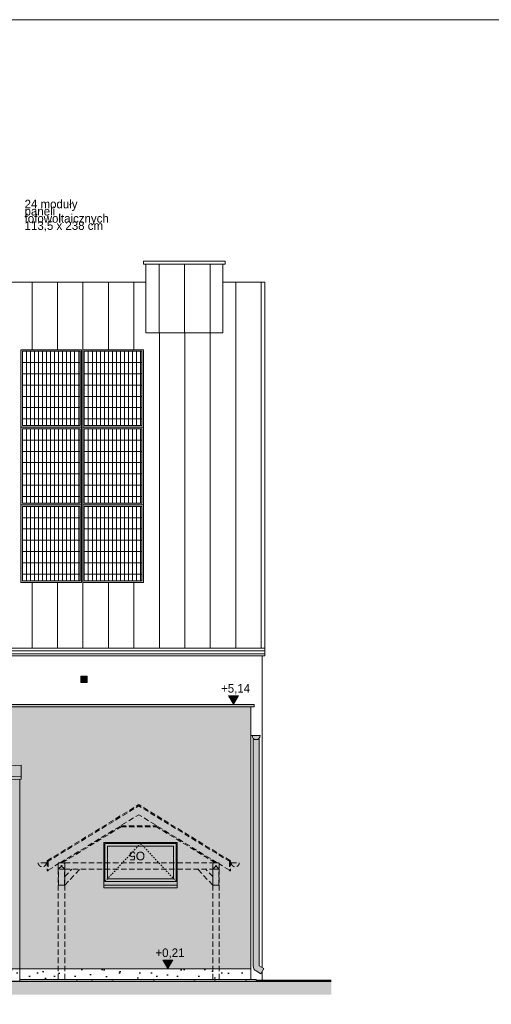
# Model space of a CAD drawing. Extents: x -547885 to -186295, y -25370 to 156194.
# Tile 187 of 256: x -424744 to -415949, y -12780 to 5580. Entities that reach past the tile are written whole.
import ezdxf

# ---------------------------------------------------------------- set-up
doc = ezdxf.new("R2010")
doc.units = 0
doc.header["$MEASUREMENT"] = 0
doc.linetypes.add('Hidden Line', pattern=[50, 25, -25])
doc.linetypes.add('Krawędzie ukryte', pattern=[150, 100, -50])
for name, color, linetype, lineweight, true_color in [('Arch dachowki_Nr_Pióra__102', 7, 'Continuous', 9, 0xb4b4b4), ('Arch IE_Nr_Pióra__2', 7, 'Continuous', 13, 0x7f7f7f), ('arch wypelnienia_Nr_Pióra__119', 7, 'Continuous', 13, 0xd9d1d0), ('arch wypelnienia_Nr_Pióra__2', 7, 'Continuous', 13, 0x7f7f7f), ('arch wypelnienia_Nr_Pióra__82', 7, 'Continuous', 20, 0xaaaaaa), ('INWENT DACH_Nr_Pióra__102', 7, 'Continuous', 9, 0xb4b4b4), ('INWENT RURY SPUSTOWE_Nr_Pióra__102', 7, 'Continuous', 9, 0xb4b4b4), ('INWENT.ŚCIANY_Nr_Pióra__102', 7, 'Continuous', 9, 0xb4b4b4)]:
    doc.layers.add(name, color=color, linetype=linetype, lineweight=lineweight, true_color=true_color)
for name, color, linetype, lineweight in [('Arch dachowki_Nr_Pióra__21', 7, 'Continuous', 9), ('Arch okna_Nr_Pióra__5', 7, 'Continuous', 13), ('Arch opisy okien_Nr_Pióra__21', 7, 'Continuous', 9), ('Arch opisy_Nr_Pióra__21', 7, 'Continuous', 9), ('Arch stropy_Nr_Pióra__1', 7, 'Continuous', 25), ('Arch stropy_Nr_Pióra__21', 7, 'Continuous', 9), ('ARCH TABELA_Nr_Pióra__21', 7, 'Continuous', 9), ('arch wypelnienia_Nr_Pióra__1', 7, 'Continuous', 25), ('arch wypelnienia_Nr_Pióra__21', 7, 'Continuous', 9), ('INWENT KONST. DREWNIANA_Nr_Pióra__21', 7, 'Continuous', 9), ('INWENT RURY SPUSTOWE_Nr_Pióra__21', 7, 'Continuous', 9), ('INWENT WYMIARY_Nr_Pióra__21', 7, 'Continuous', 9), ('INWENT. OKNA_Nr_Pióra__5', 7, 'Continuous', 13), ('INWENT.ŚCIANY_Nr_Pióra__21', 7, 'Continuous', 9), ('INWENT.ŚCIANY_Nr_Pióra__5', 7, 'Continuous', 13)]:
    doc.layers.add(name, color=color, linetype=linetype, lineweight=lineweight)
doc.layers.add('INWENT WYMIARY', color=7, linetype='Continuous')
doc.styles.add('GENERATED_STYLE_10', font='arial.ttf')
doc.styles.add('GENERATED_STYLE_2', font='txt')
doc.styles.add('GENERATED_STYLE_5', font='txt')

# ---------------------------------------------------------------- blocks, each defined once
blk = doc.blocks.new('Wymiary_109', base_point=(-420756, -7190))
at = {"layer": 'INWENT WYMIARY_Nr_Pióra__21', "linetype": 'Continuous'}
blk.add_hatch(color=256, dxfattribs=at).paths.add_polyline_path([(-420756, -7190), (-420849, -7030), (-420663, -7030)], flags=0)
for p, q in [((-420756, -7190), (-420849, -7030)), ((-420849, -7030), (-420663, -7030)), ((-420663, -7030), (-420756, -7190)), ((-420756, -7190), (-420876, -7190)), ((-420756, -7190), (-420636, -7190))]:
    blk.add_line(p, q, dxfattribs=at)
at = {"layer": 'INWENT WYMIARY_Nr_Pióra__21', "insert": (-420989, -6998), "char_height": 160, "attachment_point": 7, "style": 'GENERATED_STYLE_2'}
blk.add_mtext('{+5,14}', dxfattribs=at)
blk = doc.blocks.new('Wymiary_125', base_point=(-421980, -12120))
at = {"layer": 'INWENT WYMIARY_Nr_Pióra__21', "linetype": 'Continuous'}
blk.add_hatch(color=256, dxfattribs=at).paths.add_polyline_path([(-421980, -12120), (-422072, -11960), (-421887, -11960)], flags=0)
for p, q in [((-421980, -12120), (-422072, -11960)), ((-422072, -11960), (-421887, -11960)), ((-421887, -11960), (-421980, -12120)), ((-421980, -12120), (-422100, -12120)), ((-421980, -12120), (-421860, -12120))]:
    blk.add_line(p, q, dxfattribs=at)
at = {"layer": 'INWENT WYMIARY_Nr_Pióra__21', "insert": (-422213, -11928), "char_height": 160, "attachment_point": 7, "style": 'GENERATED_STYLE_2'}
blk.add_mtext('{+0,21}', dxfattribs=at)

msp = doc.modelspace()

# ---------------------------------------------------------------- hatches: boundary and pattern name
at = {"layer": 'arch wypelnienia_Nr_Pióra__1', "linetype": 'Continuous'}
h = msp.add_hatch(dxfattribs=at)
h.set_pattern_fill('Carpet', color=256, style=0, pattern_type=2)
h.set_pattern_definition([(45, (0, 600), (-190.91883, 190.91883), [0, -180, 0, -270]), (110, (600, 600), (253.717, 92.34544), [0, -132, 0, -228])])
h.paths.add_polyline_path([(-425734.3, -12119.6), (-425734.3, -12299.6), (-425734.3, -12349.6), (-424744.3, -12349.6), (-424744.3, -12319.6), (-420434.3, -12319.6), (-420434.3, -12119.6), (-424744.3, -12119.6)], flags=0)
at = {"layer": 'arch wypelnienia_Nr_Pióra__119', "linetype": 'Continuous', "lineweight": 0, "true_color": 0x363434}
h = msp.add_hatch(color=250, dxfattribs=at)
h.paths.add_polyline_path([(-420434.3, -7229.6), (-431594.3, -7229.6), (-431594.3, -7658.9), (-431225, -8621), (-428465.1, -8494.8), (-424714.4, -8323.3), (-424714.4, -8523.5), (-424714.4, -8583.5), (-424744.3, -8584.9), (-424744.3, -12119.6), (-420434.3, -12119.6)], flags=0)
h.paths.add_polyline_path([(-423174.3, -10609.6), (-421804.3, -10609.6), (-421804.3, -9759.6), (-423174.3, -9759.6)], flags=0)
msp.add_hatch(color=250, dxfattribs=at).paths.add_polyline_path([(-425734.3, -10229.6), (-425734.3, -12119.6), (-424744.3, -12119.6), (-424744.3, -8584.9), (-425734.3, -8630.2)], flags=0)
at = {"layer": 'arch wypelnienia_Nr_Pióra__2', "linetype": 'Continuous'}
for points in [[(-420374.3, -7189.6), (-431594.3, -7189.6), (-431594.3, -7229.6), (-420374.3, -7229.6)], [(-420259.3, -7769.6), (-420409.3, -7769.6, 0.189103), (-420389.3, -7820.6), (-420389.3, -12062.8, 0.2679492), (-420334.3, -12158.1), (-420245, -12209.6), (-420190, -12114.4), (-420279.3, -12062.8), (-420279.3, -7820.6, 0.189103)], [(-431594.3, -8637.9), (-431594.3, -8838.1), (-431149.5, -8817.7), (-428465.1, -8695), (-424744.3, -8524.9), (-424714.4, -8523.5), (-424714.4, -8323.3), (-428465.1, -8494.8), (-431225, -8621)], [(-432365.2, -8873.8), (-432594.3, -8886.4), (-432594.3, -8944.3), (-429464.3, -8801), (-424714.4, -8583.5), (-424714.4, -8523.5), (-429464.3, -8741)], [(-421804.3, -10259.6), (-421804.3, -9759.6), (-423174.3, -9759.6), (-423174.3, -10259.6), (-423104.3, -10259.6), (-423104.3, -9829.6), (-421874.3, -9829.6), (-421874.3, -10259.6)], [(-423174.3, -10609.6), (-421804.3, -10609.6), (-421804.3, -10259.6), (-421874.3, -10259.6), (-421874.3, -10439.6), (-423104.3, -10439.6), (-423104.3, -10259.6), (-423174.3, -10259.6)]]:
    msp.add_hatch(color=256, dxfattribs=at).paths.add_polyline_path(points, flags=0)
at = {"layer": 'arch wypelnienia_Nr_Pióra__2', "linetype": 'Continuous', "lineweight": 0, "true_color": 0x1f1f1f}
msp.add_hatch(color=250, dxfattribs=at).paths.add_polyline_path([(-423104.3, -10439.6), (-421874.3, -10439.6), (-421874.3, -9829.6), (-423104.3, -9829.6)], flags=0)
at = {"layer": 'arch wypelnienia_Nr_Pióra__21', "linetype": 'Continuous'}
msp.add_hatch(color=256, dxfattribs=at).paths.add_polyline_path([(-434794.3, -12529.6), (-434794.3, -12779.6), (-432184.3, -12779.6), (-432184.3, -12599.6), (-418934.2, -12599.6), (-418934.2, -12349.6), (-425734.3, -12349.6), (-425734.3, -12299.6), (-426914.3, -12299.6), (-426914.3, -12349.6), (-432184.3, -12349.6), (-432184.3, -10929.6), (-432464.3, -10929.6), (-432464.3, -12529.6)], flags=0)
at = {"layer": 'arch wypelnienia_Nr_Pióra__82', "linetype": 'Continuous'}
h = msp.add_hatch(color=256, dxfattribs=at)
h.paths.add_polyline_path([(-424724.3, -573), (-423589.3, -573), (-423589.3, -2019.6), (-424724.3, -2019.6)], flags=0)
h.paths.add_polyline_path([(-424694.3, -1989.6), (-423619.3, -1989.6), (-423619.3, -603), (-424694.3, -603)], flags=0)
h = msp.add_hatch(dxfattribs=at)
h.set_pattern_fill('Grid_30x30', color=256, style=0, pattern_type=2)
h.set_pattern_definition([(0, (-424694.34, -602.97), (0, 210), []), (90, (-424694.335, -602.97), (-75, 0), [])])
h.paths.add_polyline_path([(-424694.3, -603), (-423619.3, -603), (-423619.3, -1989.6), (-424694.3, -1989.6)], flags=0)
h = msp.add_hatch(color=256, dxfattribs=at)
h.paths.add_polyline_path([(-423569.3, -573), (-422434.3, -573), (-422434.3, -2019.6), (-423569.3, -2019.6)], flags=0)
h.paths.add_polyline_path([(-423539.3, -1989.6), (-422464.3, -1989.6), (-422464.3, -603), (-423539.3, -603)], flags=0)
h = msp.add_hatch(dxfattribs=at)
h.set_pattern_fill('Grid_30x30', color=256, style=0, pattern_type=2)
h.set_pattern_definition([(0, (-423539.34, -602.97), (0, 210), []), (90, (-423539.335, -602.97), (-75, 0), [])])
h.paths.add_polyline_path([(-423539.3, -603), (-422464.3, -603), (-422464.3, -1989.6), (-423539.3, -1989.6)], flags=0)
h = msp.add_hatch(color=256, dxfattribs=at)
h.paths.add_polyline_path([(-424724.3, -2019.6), (-423589.3, -2019.6), (-423589.3, -3466.2), (-424724.3, -3466.2)], flags=0)
h.paths.add_polyline_path([(-424694.3, -3436.2), (-423619.3, -3436.2), (-423619.3, -2049.6), (-424694.3, -2049.6)], flags=0)
h = msp.add_hatch(dxfattribs=at)
h.set_pattern_fill('Grid_30x30', color=256, style=0, pattern_type=2)
h.set_pattern_definition([(0, (-424694.34, -2049.6), (0, 210), []), (90, (-424694.335, -2049.61), (-75, 0), [])])
h.paths.add_polyline_path([(-424694.3, -2049.6), (-423619.3, -2049.6), (-423619.3, -3436.2), (-424694.3, -3436.2)], flags=0)
h = msp.add_hatch(color=256, dxfattribs=at)
h.paths.add_polyline_path([(-423569.3, -2019.6), (-422434.3, -2019.6), (-422434.3, -3466.2), (-423569.3, -3466.2)], flags=0)
h.paths.add_polyline_path([(-423539.3, -3436.2), (-422464.3, -3436.2), (-422464.3, -2049.6), (-423539.3, -2049.6)], flags=0)
h = msp.add_hatch(dxfattribs=at)
h.set_pattern_fill('Grid_30x30', color=256, style=0, pattern_type=2)
h.set_pattern_definition([(0, (-423539.34, -2049.6), (0, 210), []), (90, (-423539.335, -2049.61), (-75, 0), [])])
h.paths.add_polyline_path([(-423539.3, -2049.6), (-422464.3, -2049.6), (-422464.3, -3436.2), (-423539.3, -3436.2)], flags=0)
h = msp.add_hatch(color=256, dxfattribs=at)
h.paths.add_polyline_path([(-424724.3, -3466.2), (-423589.3, -3466.2), (-423589.3, -4912.9), (-424724.3, -4912.9)], flags=0)
h.paths.add_polyline_path([(-424694.3, -4882.9), (-423619.3, -4882.9), (-423619.3, -3496.2), (-424694.3, -3496.2)], flags=0)
h = msp.add_hatch(color=256, dxfattribs=at)
h.paths.add_polyline_path([(-423569.3, -3466.2), (-422434.3, -3466.2), (-422434.3, -4912.9), (-423569.3, -4912.9)], flags=0)
h.paths.add_polyline_path([(-423539.3, -4882.9), (-422464.3, -4882.9), (-422464.3, -3496.2), (-423539.3, -3496.2)], flags=0)
h = msp.add_hatch(dxfattribs=at)
h.set_pattern_fill('Grid_30x30', color=256, style=0, pattern_type=2)
h.set_pattern_definition([(0, (-424694.34, -3496.25), (0, 210), []), (90, (-424694.335, -3496.25), (-75, 0), [])])
h.paths.add_polyline_path([(-424694.3, -3496.2), (-423619.3, -3496.2), (-423619.3, -4882.9), (-424694.3, -4882.9)], flags=0)
h = msp.add_hatch(dxfattribs=at)
h.set_pattern_fill('Grid_30x30', color=256, style=0, pattern_type=2)
h.set_pattern_definition([(0, (-423539.34, -3496.25), (0, 210), []), (90, (-423539.335, -3496.25), (-75, 0), [])])
h.paths.add_polyline_path([(-423539.3, -3496.2), (-422464.3, -3496.2), (-422464.3, -4882.9), (-423539.3, -4882.9)], flags=0)

# ---------------------------------------------------------------- linework, layer by layer
at = {"layer": 'Arch dachowki_Nr_Pióra__102', "linetype": 'Continuous'}
for p, q in [((-422144.5, -257.9), (-422144.5, 1020.4)), ((-421669.5, -257.9), (-421669.5, 1020.4)), ((-421194.5, -257.9), (-421194.5, 1020.4)), ((-424514.3, -573), (-424514.3, 685.2)), ((-424039.3, -573), (-424039.3, 685.2)), ((-423564.3, -573), (-423564.3, 685.2)), ((-423089.3, -573), (-423089.3, 685.2)), ((-422614.3, -573), (-422614.3, 685.2)), ((-420714.3, -6140), (-420714.3, 685.2)), ((-420239.3, -6140), (-420239.3, 685.2)), ((-422139.3, -6140), (-422139.3, -257.9)), ((-421664.3, -6140), (-421664.3, -257.9)), ((-421189.3, -6140), (-421189.3, -257.9)), ((-424514.3, -6140), (-424514.3, -4912.9)), ((-424039.3, -6140), (-424039.3, -4912.9)), ((-423564.3, -6140), (-423564.3, -4912.9)), ((-423089.3, -6140), (-423089.3, -4912.9)), ((-422614.3, -6140), (-422614.3, -4912.9))]:
    msp.add_line(p, q, dxfattribs=at)
at = {"layer": 'Arch dachowki_Nr_Pióra__21', "linetype": 'Continuous'}
for p in [(-431594.3, -8637.9), (-424714.4, -8524.9)]:
    msp.add_line(p, (-424714.4, -8323.3), dxfattribs=at)
at = {"layer": 'Arch IE_Nr_Pióra__2', "linetype": 'Continuous'}
for p, q in [((-423589.3, -573), (-424724.3, -573)), ((-424724.3, -573), (-424724.3, -2019.6)), ((-424694.3, -603), (-424694.3, -1989.6)), ((-423619.3, -603), (-424694.3, -603)), ((-423619.3, -1989.6), (-423619.3, -603)), ((-423589.3, -2019.6), (-423589.3, -573)), ((-422434.3, -573), (-423569.3, -573)), ((-423569.3, -573), (-423569.3, -2019.6)), ((-423539.3, -603), (-423539.3, -1989.6)), ((-422464.3, -603), (-423539.3, -603)), ((-422464.3, -1989.6), (-422464.3, -603)), ((-422434.3, -2019.6), (-422434.3, -573)), ((-424694.3, -1989.6), (-423619.3, -1989.6)), ((-423539.3, -1989.6), (-422464.3, -1989.6)), ((-423589.3, -2019.6), (-424724.3, -2019.6)), ((-424724.3, -2019.6), (-424724.3, -3466.2)), ((-424724.3, -2019.6), (-423589.3, -2019.6)), ((-424694.3, -2049.6), (-424694.3, -3436.2)), ((-423619.3, -2049.6), (-424694.3, -2049.6)), ((-423619.3, -3436.2), (-423619.3, -2049.6)), ((-423589.3, -3466.2), (-423589.3, -2019.6)), ((-422434.3, -2019.6), (-423569.3, -2019.6)), ((-423569.3, -2019.6), (-423569.3, -3466.2)), ((-423569.3, -2019.6), (-422434.3, -2019.6)), ((-423539.3, -2049.6), (-423539.3, -3436.2)), ((-422464.3, -2049.6), (-423539.3, -2049.6)), ((-422464.3, -3436.2), (-422464.3, -2049.6)), ((-422434.3, -3466.2), (-422434.3, -2019.6)), ((-424724.3, -3466.2), (-423589.3, -3466.2)), ((-423589.3, -3466.2), (-424724.3, -3466.2)), ((-424724.3, -3466.2), (-424724.3, -4912.9)), ((-424694.3, -3436.2), (-423619.3, -3436.2)), ((-423589.3, -4912.9), (-423589.3, -3466.2)), ((-423569.3, -3466.2), (-422434.3, -3466.2)), ((-422434.3, -3466.2), (-423569.3, -3466.2)), ((-423569.3, -3466.2), (-423569.3, -4912.9)), ((-423539.3, -3436.2), (-422464.3, -3436.2)), ((-422434.3, -4912.9), (-422434.3, -3466.2)), ((-424694.3, -3496.2), (-424694.3, -4882.9)), ((-423619.3, -3496.2), (-424694.3, -3496.2)), ((-423619.3, -4882.9), (-423619.3, -3496.2)), ((-423539.3, -3496.2), (-423539.3, -4882.9)), ((-422464.3, -3496.2), (-423539.3, -3496.2)), ((-422464.3, -4882.9), (-422464.3, -3496.2)), ((-424724.3, -4912.9), (-423589.3, -4912.9)), ((-424694.3, -4882.9), (-423619.3, -4882.9)), ((-423569.3, -4912.9), (-422434.3, -4912.9)), ((-423539.3, -4882.9), (-422464.3, -4882.9))]:
    msp.add_line(p, q, dxfattribs=at)
at = {"layer": 'Arch okna_Nr_Pióra__5', "linetype": 'Hidden Line'}
for p, q in [((-423154.3, -10489.6), (-422489.3, -9779.6)), ((-422489.3, -9779.6), (-421824.3, -10489.6))]:
    msp.add_line(p, q, dxfattribs=at)
at = {"layer": 'Arch stropy_Nr_Pióra__1', "linetype": 'Continuous'}
for q in [(-418934.2, -12349.6), (-424509.4, -12349.6)]:
    msp.add_line((-425734.3, -12349.6), q, dxfattribs=at)
at = {"layer": 'Arch stropy_Nr_Pióra__21', "linetype": 'Continuous'}
for p, q in [((-424744.3, -12319.6), (-420334.3, -12319.6)), ((-420334.3, -12329.6), (-420334.3, -12319.6)), ((-420334.3, -12329.6), (-418934.2, -12329.6))]:
    msp.add_line(p, q, dxfattribs=at)
at = {"layer": 'ARCH TABELA_Nr_Pióra__21', "linetype": 'Continuous'}
msp.add_line((-437044.6, 5580.4), (-396294.6, 5580.4), dxfattribs=at)
at = {"layer": 'INWENT DACH_Nr_Pióra__102', "linetype": 'Continuous'}
for p, q in [((-428034.5, 685.2), (-422394.5, 685.2)), ((-420954.5, 685.2), (-420174.5, 685.2)), ((-420174.5, 685.2), (-420174.5, -6281.2)), ((-432654.3, -6140), (-420174.5, -6140)), ((-432654.3, -6188.9), (-420174.5, -6188.9)), ((-432484.3, -6281.2), (-420174.5, -6281.2))]:
    msp.add_line(p, q, dxfattribs=at)
at = {"layer": 'INWENT KONST. DREWNIANA_Nr_Pióra__21', "linetype": 'Continuous'}
msp.add_line((-420259.3, -7769.6), (-420434.3, -7769.6), dxfattribs=at)
at = {"layer": 'INWENT KONST. DREWNIANA_Nr_Pióra__21', "linetype": 'Krawędzie ukryte'}
for p, q in [((-424234.3, -10102.4), (-422524.3, -9056.9)), ((-424234.3, -10125.9), (-422524.3, -9080.3)), ((-420814.3, -10102.4), (-422524.3, -9056.9)), ((-420814.3, -10125.9), (-422524.3, -9080.3)), ((-423988.4, -10139.6), (-422524.3, -9244.4)), ((-421060.2, -10139.6), (-422524.3, -9244.4)), ((-423950.1, -10139.6), (-422854.2, -9469.6)), ((-422860, -9449.6), (-422188.7, -9449.6)), ((-422854.3, -9469.6), (-422194.3, -9469.6)), ((-421098.6, -10139.6), (-422194.4, -9469.6)), ((-424234.3, -10102.4), (-424234.3, -10289.6)), ((-424214.3, -10113.6), (-424214.3, -10289.6)), ((-424214.3, -10277.7), (-424024.3, -10161.6)), ((-424024.3, -10259.6), (-424024.3, -10139.6)), ((-424024.3, -10139.6), (-423904.3, -10139.6)), ((-423904.3, -10259.6), (-424024.3, -10139.6)), ((-424024.3, -10259.6), (-423904.3, -10139.6)), ((-423904.3, -10259.6), (-424024.3, -10259.6)), ((-424024.3, -10259.6), (-424024.3, -12349.6)), ((-424019.3, -10559.6), (-424019.3, -10259.6)), ((-423909.3, -10559.6), (-423909.3, -10259.6)), ((-423904.3, -10139.6), (-423904.3, -10259.6)), ((-423904.3, -10139.6), (-421144.3, -10139.6)), ((-423904.3, -10259.6), (-423904.3, -12349.6)), ((-423904.3, -10259.6), (-421144.3, -10259.6)), ((-423904.3, -10559.6), (-423624.3, -10259.6)), ((-423904.3, -10398.4), (-423774.8, -10259.6)), ((-421144.3, -10559.6), (-421424.3, -10259.6)), ((-421144.3, -10398.4), (-421273.9, -10259.6)), ((-421144.3, -10259.6), (-421144.3, -10139.6)), ((-421144.3, -10139.6), (-421024.3, -10139.6)), ((-421144.3, -10259.6), (-421024.3, -10139.6)), ((-421024.3, -10259.6), (-421144.3, -10139.6)), ((-421024.3, -10259.6), (-421144.3, -10259.6)), ((-421144.3, -10259.6), (-421144.3, -12349.6)), ((-421139.3, -10559.6), (-421139.3, -10259.6)), ((-421029.3, -10559.6), (-421029.3, -10259.6)), ((-421024.3, -10139.6), (-421024.3, -10259.6)), ((-420834.3, -10277.7), (-421024.3, -10161.6)), ((-421024.3, -10259.6), (-421024.3, -12349.6)), ((-420834.3, -10113.6), (-420834.3, -10289.6)), ((-420814.3, -10102.4), (-420814.3, -10289.6)), ((-424214.3, -10289.6), (-424234.3, -10289.6)), ((-420834.3, -10289.6), (-420814.3, -10289.6)), ((-423909.3, -10559.6), (-424019.3, -10559.6)), ((-421139.3, -10559.6), (-421029.3, -10559.6))]:
    msp.add_line(p, q, dxfattribs=at)
at = {"layer": 'INWENT RURY SPUSTOWE_Nr_Pióra__102', "linetype": 'Continuous'}
msp.add_line((-420174.5, -6246.9), (-432484.3, -6246.9), dxfattribs=at)
at = {"layer": 'INWENT RURY SPUSTOWE_Nr_Pióra__21', "linetype": 'Continuous'}
for p, q in [((-420389.3, -7820.6), (-420389.3, -12062.8)), ((-420279.3, -7820.6), (-420279.3, -12062.8)), ((-420190, -12114.4), (-420279.3, -12062.8)), ((-420190, -12114.4), (-420245, -12209.6)), ((-420245, -12209.6), (-420334.3, -12158.1))]:
    msp.add_line(p, q, dxfattribs=at)
at = {"layer": 'INWENT RURY SPUSTOWE_Nr_Pióra__21', "linetype": 'Krawędzie ukryte'}
for p, q in [((-424249.3, -10140.9), (-424399.3, -10140.9)), ((-424234.3, -10126.5), (-424257.8, -10140.9)), ((-420814.3, -10126.5), (-420790.9, -10140.9)), ((-420799.3, -10140.9), (-420649.3, -10140.9))]:
    msp.add_line(p, q, dxfattribs=at)
at = {"layer": 'INWENT RURY SPUSTOWE_Nr_Pióra__21', "linetype": 'Continuous'}
for centre, radius, end in [((-420334.3, -7769.6), 75, 0), ((-420279.3, -12062.8), 110, 240)]:
    msp.add_arc(centre, radius, 180, end, dxfattribs=at)
at = {"layer": 'INWENT RURY SPUSTOWE_Nr_Pióra__21', "linetype": 'Krawędzie ukryte'}
for centre in [(-424324.3, -10140.9), (-420724.3, -10140.9)]:
    msp.add_arc(centre, 75, 180, 0, dxfattribs=at)
at = {"layer": 'INWENT. OKNA_Nr_Pióra__5', "linetype": 'Continuous'}
for p, q in [((-423154.3, -9779.6), (-421824.3, -9779.6)), ((-423154.3, -9779.6), (-423154.3, -10489.6)), ((-423104.3, -9829.6), (-423104.3, -10439.6)), ((-423104.3, -9829.6), (-421874.3, -9829.6)), ((-421874.3, -9829.6), (-421874.3, -10439.6)), ((-421824.3, -9779.6), (-421824.3, -10489.6)), ((-423104.3, -10439.6), (-421874.3, -10439.6)), ((-423154.3, -10489.6), (-421824.3, -10489.6))]:
    msp.add_line(p, q, dxfattribs=at)
at = {"layer": 'INWENT.ŚCIANY_Nr_Pióra__102', "linetype": 'Continuous'}
for p, q in [((-422434.5, 1080.4), (-420914.5, 1080.4)), ((-422434.5, 1020.4), (-422434.5, 1080.4)), ((-422434.5, 1020.4), (-420914.5, 1020.4)), ((-422394.5, -257.9), (-422394.5, 1020.4)), ((-420954.5, 1020.4), (-420954.5, -257.9)), ((-420914.5, 1080.4), (-420914.5, 1020.4)), ((-420954.5, -257.9), (-422394.5, -257.9)), ((-420224.5, -12094.5), (-420224.5, -6281.2)), ((-423604.5, -6779.6), (-423604.5, -6659.6)), ((-423604.5, -6659.6), (-423484.5, -6659.6)), ((-423484.5, -6779.6), (-423604.5, -6779.6)), ((-423589.5, -6769.6), (-423589.5, -6669.6)), ((-423571.5, -6769.6), (-423571.5, -6669.6)), ((-423553.5, -6769.6), (-423553.5, -6669.6)), ((-423535.5, -6769.6), (-423535.5, -6669.6)), ((-423517.5, -6769.6), (-423517.5, -6669.6)), ((-423499.5, -6669.6), (-423499.5, -6769.6)), ((-423484.5, -6659.6), (-423484.5, -6779.6)), ((-420224.5, -12329.6), (-420224.5, -12174))]:
    msp.add_line(p, q, dxfattribs=at)
at = {"layer": 'INWENT.ŚCIANY_Nr_Pióra__21', "linetype": 'Continuous'}
for p, q in [((-423174.3, -10609.6), (-423174.3, -9759.6)), ((-423174.3, -9759.6), (-421804.3, -9759.6)), ((-421804.3, -9759.6), (-421804.3, -10609.6)), ((-423174.3, -10559.6), (-421804.3, -10559.6)), ((-423174.3, -10609.6), (-421804.3, -10609.6))]:
    msp.add_line(p, q, dxfattribs=at)
at = {"layer": 'INWENT.ŚCIANY_Nr_Pióra__5', "linetype": 'Continuous'}
for p, q in [((-431594.3, -7189.6), (-420374.3, -7189.6)), ((-431594.3, -7229.6), (-420374.3, -7229.6)), ((-420434.3, -7229.6), (-420434.3, -12319.6)), ((-420374.3, -7189.6), (-420374.3, -7229.6)), ((-432594.3, -8884.3), (-424714.4, -8523.5)), ((-432594.3, -8944.3), (-424714.4, -8583.5)), ((-424744.3, -8584.9), (-424744.3, -12349.6)), ((-424714.4, -8583.5), (-424714.4, -8523.5)), ((-420434.3, -12119.6), (-425734.3, -12119.6))]:
    msp.add_line(p, q, dxfattribs=at)

# ---------------------------------------------------------------- block references
at = {"layer": 'INWENT WYMIARY', "linetype": 'Continuous'}
for name, p in [('Wymiary_109', (-420756, -7189.6)), ('Wymiary_125', (-421979.7, -12119.6))]:
    msp.add_blockref(name, p, dxfattribs=at)

# ---------------------------------------------------------------- texts
at = {"layer": 'Arch opisy okien_Nr_Pióra__21', "linetype": 'Continuous', "insert": (-422704.1, -10094.5), "char_height": 160, "attachment_point": 3, "rotation": 180, "style": 'GENERATED_STYLE_10'}
msp.add_mtext('{O5}', dxfattribs=at)
at = {"layer": 'Arch opisy_Nr_Pióra__21', "linetype": 'Continuous', "insert": (-424652.9, 1927.3), "char_height": 160, "width": 1996.729, "attachment_point": 4, "line_spacing_factor": 0.503143, "style": 'GENERATED_STYLE_5'}
msp.add_mtext('{24 moduły\\Ppaneli fofowoltaicznych\\P113,5 x 238 cm}', dxfattribs=at)

doc.saveas('drawing.dxf')
